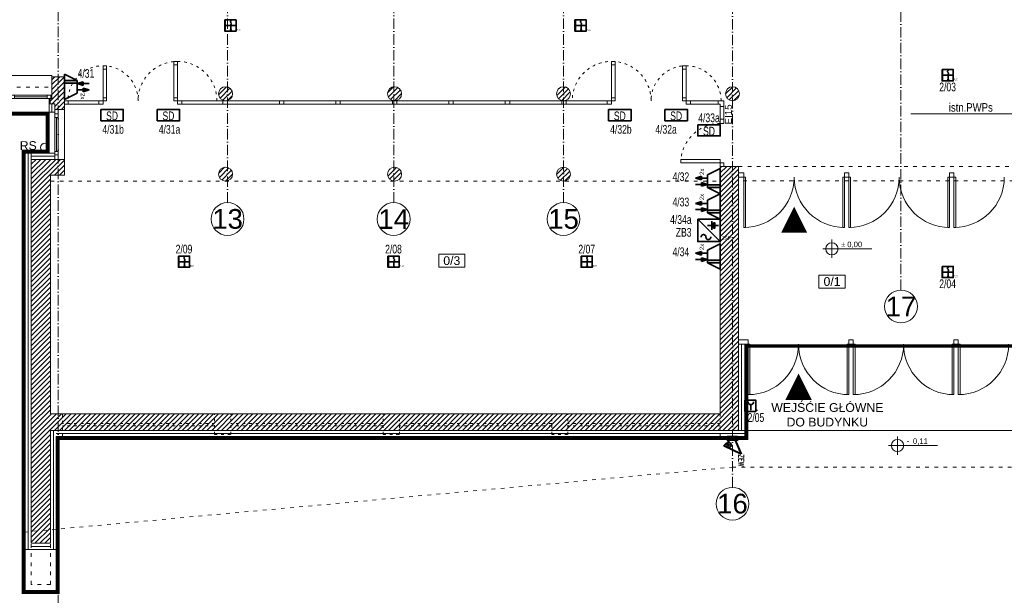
# Model space of a CAD drawing. Header units: millimetres. Extents: x 167773 to 185035, y -114105 to -66770.
# Tile 63 of 114: x 175674 to 177923, y -98210 to -96894. Entities that reach past the tile are written whole.
import ezdxf
from ezdxf.enums import TextEntityAlignment as Align

# ---------------------------------------------------------------- set-up
doc = ezdxf.new("R2010")
doc.units = ezdxf.units.MM
for name, pattern in [('ACAD_ISO03W100', [30, 12, -18]), ('ACAD_ISO10W100', [18, 12, -3, 0, -3]), ('CENTER2', [1.125, 0.75, -0.125, 0.125, -0.125]), ('DASHED', [0.75, 0.5, -0.25])]:
    doc.linetypes.add(name, pattern=pattern)
doc.layers.get('0').update_dxf_attribs({"lineweight": 9})
for name, color, linetype, lineweight in [('!_ppoz', 24, 'Continuous', 9), ('a-op_text', 7, 'Continuous', 9), ('a-osie', 20, 'ACAD_ISO10W100', 9), ('b-drzwi', 6, 'Continuous', 9), ('b-izolacja', 8, 'BATTING', 9), ('b-okna', 6, 'Continuous', 9), ('b-przerywana1', 9, 'ACAD_ISO03W100', 9), ('b-widokowa', 7, 'Continuous', 9), ('b-ściany', 2, 'Continuous', 9), ('EL_Linia SSP', 240, 'Continuous', 35), ('El_tablice', 20, 'Continuous', 35), ('h-hatch', 8, 'Continuous', 9), ('opis text', 7, 'Continuous', 9)]:
    doc.layers.add(name, color=color, linetype=linetype, lineweight=lineweight)
doc.layers.add('!zakres', color=7, linetype='ACAD_ISO03W100', lineweight=60, true_color=0x8a14ff)
doc.styles.add('Arial', font='arial.ttf')
doc.styles.add('PPAB_100', font='arial.ttf', dxfattribs={"height": 18})
doc.styles.add('PPAB_50', font='arial.ttf', dxfattribs={"height": 8})
doc.styles.add('ROMANS', font='romans__.ttf', dxfattribs={"height": 0.2})
doc.linetypes.add('BATTING', pattern='A,0.0001,-0.1,[134,ltypeshp.shx,S=0.1,R=0,X=-0.1,Y=0],-0.2,[134,ltypeshp.shx,S=0.1,R=180,X=0.1,Y=0],-0.1', length=0.4001)
pattern_1 = [(45, (15000, 0), (-5.61266008, 5.61266008), [])]

# ---------------------------------------------------------------- blocks, each defined once
blk = doc.blocks.new('kotapozioma')
for p, q in [((49330.1, 104.4), (49330.1, 134.4)), ((49315.1, 119.4), (49395.1, 119.4))]:
    blk.add_line(p, q)
blk.add_circle((49330.1, 119.4), 10)
at = {"layer": 'opis text', "style": 'PPAB_50'}
for tag, p in [('ZNAK', (49345.1, 119.4)), ('WARTOSC', (49355.1, 119.4))]:
    blk.add_attdef(tag, text='', height=9, dxfattribs=at).set_placement(p, align=Align.BOTTOM_LEFT)
blk = doc.blocks.new('okno_')
at = {"layer": 'b-okna'}
for p, q in [((-166, -4), (-91, -4)), ((-83, -4), (83, -4)), ((91, -4), (166, -4))]:
    blk.add_line(p, q, dxfattribs=at)
for points in [[(-174, -8), (174, -8), (174, 0), (-174, 0)], [(-174, 0), (-166, 0), (-166, -8), (-174, -8)], [(-83, 0), (-91, 0), (-91, -8), (-83, -8)], [(83, 0), (91, 0), (91, -8), (83, -8)], [(166, 0), (174, 0), (174, -8), (166, -8)]]:
    blk.add_lwpolyline(points, close=True, dxfattribs=at)
blk = doc.blocks.new('A$C5690186C')
at = {"layer": 'EL_Linia SSP', "lineweight": 5}
h = blk.add_hatch(color=256, dxfattribs=at)
h.set_gradient(color1=(255, 0, 0), color2=(224, 0, 0), one_color=1, name='INVSPHERICAL')
h.paths.add_polyline_path([(-9.8, 0), (-9.8, 12.8), (-12.8, 12.8), (-12.8, 0)])
h.paths.add_polyline_path([(-9.8, -12.8), (-9.8, 0), (-12.8, 0), (-12.8, -12.8)])
at = {"layer": 'EL_Linia SSP'}
blk.add_hatch(color=256, dxfattribs=at).paths.add_polyline_path([(2, -9.8, 1), (0.1, -9.8, 1)])
for p, q in [((-12.8, 0), (12.8, 0)), ((1.1, -2.1), (1.1, -9.8))]:
    blk.add_line(p, q, dxfattribs=at)
at = {"layer": 'EL_Linia SSP', "color": 1, "linetype": 'Continuous'}
for p, q in [((-0.1, 8.5), (0.1, 9.4)), ((0.1, 7.7), (-0.1, 8.5)), ((0.1, 9.4), (0.7, 10.4)), ((0.6, 7), (0.1, 7.7)), ((1.4, 2.3), (0.4, 1.2)), ((0.7, 6.7), (0.6, 7)), ((0.7, 10.4), (1.8, 11.5)), ((1.1, 6.3), (0.7, 6.7)), ((1.1, 6.3), (1.4, 6)), ((1.4, 6), (1.6, 5.7)), ((2, 3.3), (1.4, 2.3)), ((1.6, 5.7), (2, 5)), ((2, 5), (2.2, 4.2)), ((2.2, 4.2), (2, 3.3))]:
    blk.add_line(p, q, dxfattribs=at)
at = {"layer": 'EL_Linia SSP'}
blk.add_lwpolyline([(-12.8, 12.8), (12.8, 12.8), (12.8, -12.8), (-12.8, -12.8)], close=True, dxfattribs=at)
blk.add_circle((1.1, -9.8), 0.938, dxfattribs=at)
at = {"layer": 'EL_Linia SSP', "color": 1}
blk.add_text('R,C', height=4, dxfattribs=at).set_placement((13.9, -11.8))
blk = doc.blocks.new('A$C1F793472')
at = {"layer": 'EL_Linia SSP'}
h = blk.add_hatch(color=256, dxfattribs=at)
h.set_gradient(color1=(255, 0, 0), color2=(255, 0, 0))
h.paths.add_polyline_path([(5.7, 21.3), (3.6, 28.2), (1.5, 21.3), (3.6, 21.3)])
h = blk.add_hatch(color=256, dxfattribs=at)
h.set_gradient(color1=(255, 0, 0), color2=(255, 0, 0))
h.paths.add_polyline_path([(-4.2, 0), (-4.2, 14.5), (-7.2, 14.5), (-7.2, 0)])
h = blk.add_hatch(color=1, dxfattribs=at)
h.set_gradient(color1=(255, 0, 0), color2=(255, 0, 0))
h.paths.add_polyline_path([(-3.6, 14.5), (-1.5, 21.3), (-3.6, 21.3)])
h.paths.add_polyline_path([(-3.6, 14.5), (-3.6, 21.3), (-5.7, 21.3)])
at = {"layer": 'EL_Linia SSP', "color": 1}
for p, q in [((-3.6, 21.3), (-3.6, 28.2)), ((1.5, 21.3), (3.6, 28.2)), ((5.7, 21.3), (3.6, 28.2)), ((-14.5, 0), (-7.2, 14.5)), ((-7.2, 14.5), (7.2, 14.5)), ((-7.2, 14.5), (-7.2, 0)), ((-3.6, 21.3), (-5.7, 21.3)), ((-5.7, 21.3), (-3.6, 14.5)), ((-4.2, 0), (-4.2, 14.5)), ((-3.6, 21.3), (-1.5, 21.3)), ((-1.5, 21.3), (-3.6, 14.5)), ((3.6, 21.3), (1.5, 21.3)), ((3.6, 14.5), (3.6, 21.3)), ((3.6, 21.3), (5.7, 21.3)), ((14.5, 0), (7.2, 14.5)), ((14.5, 0), (-14.5, 0))]:
    blk.add_line(p, q, dxfattribs=at)
at = {"layer": 'EL_Linia SSP', "color": 1, "linetype": 'CENTER2'}
blk.add_text('2x', height=5, dxfattribs=at).set_placement((7.2, 18.5))
blk = doc.blocks.new('A$C34F66CD1')
at = {"layer": 'EL_Linia SSP'}
h = blk.add_hatch(color=256, dxfattribs=at)
h.set_gradient(color1=(255, 0, 0), color2=(224, 0, 0), one_color=1, name='INVSPHERICAL')
h.paths.add_polyline_path([(-9.8, -12.8), (-9.8, 0), (-12.8, 0), (-12.8, -12.8)])
h.paths.add_polyline_path([(-9.8, -25.6), (-9.8, -12.8), (-12.8, -12.8), (-12.8, -25.6)])
blk.add_line((1.2, -9.9), (1.2, -22.5), dxfattribs=at)
blk.add_lwpolyline([(-12.8, 0), (12.8, 0), (12.8, -25.6), (-12.8, -25.6)], close=True, dxfattribs=at)
blk.add_arc((1.2, -3.7), 6.27, 180, 0, dxfattribs=at)
blk.add_text('H', height=4, dxfattribs=at).set_placement((13.9, -24.6))
blk = doc.blocks.new('A$C3FA97620')
at = {"layer": 'EL_Linia SSP', "linetype": 'ByBlock'}
blk.add_hatch(color=256, dxfattribs=at).paths.add_polyline_path([(18.1, 8.5), (19.6, 8.5), (19.6, 2.6), (18.1, 2.6)])
at = {"layer": 'EL_Linia SSP'}
blk.add_line((0, 12.8), (25.6, -12.8), dxfattribs=at)
at = {"layer": 'EL_Linia SSP', "linetype": 'ByBlock'}
for p, q in [((11, 5.6), (16.1, 5.6)), ((16, 10.6), (16, 0.6)), ((19.6, 5.6), (23.8, 5.6))]:
    blk.add_line(p, q, dxfattribs=at)
at = {"layer": 'EL_Linia SSP'}
blk.add_lwpolyline([(0, 12.8), (25.6, 12.8), (25.6, -12.8), (0, -12.8)], close=True, dxfattribs=at)
at = {"layer": 'EL_Linia SSP', "linetype": 'ByBlock'}
blk.add_lwpolyline([(18.1, 8.5), (19.6, 8.5), (19.6, 2.6), (18.1, 2.6)], close=True, dxfattribs=at)
at = {"layer": 'EL_Linia SSP'}
blk.add_lwpolyline([(3.7, -7.7), (3.8, -6.9), (4.1, -6.3), (4.6, -5.6), (5, -5.3), (5.7, -5), (6.1, -4.9), (6.8, -4.9), (7.6, -5.1), (8.1, -5.4), (8.7, -6), (9, -6.5), (9.2, -7.2), (9.3, -7.7), (9.4, -8.4), (9.5, -8.8), (9.7, -9.2), (10, -9.5), (10.5, -10), (11.1, -10.3), (11.6, -10.4), (12, -10.4), (12.7, -10.4), (13.2, -10.2), (13.7, -9.9), (14, -9.6), (14.4, -9.1), (14.7, -8.5), (14.8, -7.9), (14.8, -7.4)], dxfattribs=at)
blk.add_text('ZSP', height=4, dxfattribs=at).set_placement((27.1, -10.9))
blk = doc.blocks.new('SSP sygnalizator akustyczno-optyczny')
at = {"lineweight": 40}
for p, q in [((84, 174), (400, 312)), ((400, 312), (211, -88)), ((211, -88), (84, 50))]:
    blk.add_line(p, q, dxfattribs=at)
at = {"color": 7}
for p, q in [((157, 73), (228, 1)), ((157, 1), (228, 73))]:
    blk.add_line(p, q, dxfattribs=at)
at = {"lineweight": 40}
blk.add_lwpolyline([(0, 224), (84, 224), (84, 0), (0, 0)], close=True, dxfattribs=at)
at = {"color": 7}
blk.add_circle((192, 37), 50.5, dxfattribs=at)
at = {"color": 7, "style": 'ROMANS', "width": 0.75}
blk.add_attdef('ADRES_PION', text='', height=160, rotation=90, dxfattribs=at).set_placement((200, 432), align=Align.MIDDLE_LEFT)
blk.add_attdef('ADRES_POZIOM', text='', height=160, dxfattribs=at).set_placement((520, 312), align=Align.MIDDLE_LEFT)

msp = doc.modelspace()

# ---------------------------------------------------------------- hatches: boundary and pattern name
at = {"layer": 'h-hatch'}
h = msp.add_hatch(dxfattribs=at)
h.set_pattern_fill('ANSI31', color=256, scale=2.5, style=0)
h.set_pattern_definition(pattern_1)
h.paths.add_polyline_path([(175776.4, -97023.9), (175747.4, -97023.9), (175747.4, -97073.9), (175743.4, -97073.9), (175743.4, -97085.9), (175753.9, -97085.9), (175753.9, -97098.9), (175776.4, -97098.9)])
h = msp.add_hatch(dxfattribs=at)
h.set_pattern_fill('ANSI31', color=256, scale=2.5, style=0)
h.set_pattern_definition(pattern_1)
h.paths.add_polyline_path([(176128.4, -97062.9, 1), (176160.4, -97062.9, 1)])
h = msp.add_hatch(dxfattribs=at)
h.set_pattern_fill('ANSI31', color=256, scale=2.5, style=0)
h.set_pattern_definition(pattern_1)
h.paths.add_polyline_path([(176514.4, -97062.9, 1), (176546.4, -97062.9, 1)])
h = msp.add_hatch(dxfattribs=at)
h.set_pattern_fill('ANSI31', color=256, scale=2.5, style=0)
h.set_pattern_definition(pattern_1)
h.paths.add_polyline_path([(176932.4, -97062.9, 1), (176900.4, -97062.9, 1)])
h = msp.add_hatch(dxfattribs=at)
h.set_pattern_fill('ANSI31', color=256, scale=2.5, style=0)
h.set_pattern_definition(pattern_1)
h.paths.add_polyline_path([(177286.4, -97062.9, 1), (177318.4, -97062.9, 1)])
h = msp.add_hatch(dxfattribs=at)
h.set_pattern_fill('ANSI31', color=256, scale=2.5, style=0)
h.set_pattern_definition(pattern_1)
h.paths.add_polyline_path([(177316.4, -97635.9), (177316.4, -97625.9), (177316.4, -97228.9), (177274.4, -97228.9), (177274.4, -97794.9), (175744.4, -97794.9), (175744.4, -97248.9), (175776.4, -97248.9), (175776.4, -97212.9), (175753.9, -97212.9), (175700.4, -97212.9), (175700.4, -98090.9), (175744.4, -98090.9), (175744.4, -97832.9), (177316.4, -97832.9)])
h = msp.add_hatch(dxfattribs=at)
h.set_pattern_fill('ANSI31', color=256, scale=2.5, style=0)
h.set_pattern_definition(pattern_1)
h.paths.add_polyline_path([(176128.4, -97246.9, 1), (176160.4, -97246.9, 1)])
h = msp.add_hatch(dxfattribs=at)
h.set_pattern_fill('ANSI31', color=256, scale=2.5, style=0)
h.set_pattern_definition(pattern_1)
h.paths.add_polyline_path([(176546.4, -97246.9, 1), (176514.4, -97246.9, 1)])
h = msp.add_hatch(dxfattribs=at)
h.set_pattern_fill('ANSI31', color=256, scale=2.5, style=0)
h.set_pattern_definition(pattern_1)
h.paths.add_polyline_path([(176900.4, -97246.9, 1), (176932.4, -97246.9, 1)])

# ---------------------------------------------------------------- linework, layer by layer
at = {"layer": '!_ppoz'}
for p, q in [((175854.4, -97078.9), (175776.4, -97078.9)), ((175854.4, -97086.9), (175776.4, -97086.9)), ((177024.4, -97078.9), (176044.4, -97078.9)), ((177024.4, -97086.9), (176044.4, -97086.9)), ((177282.4, -97078.9), (177206.4, -97078.9)), ((177274.4, -97086.9), (177206.4, -97086.9)), ((177274.4, -97130.9), (177274.4, -97086.9)), ((177282.4, -97130.9), (177282.4, -97078.9)), ((177274.4, -97228.9), (177274.4, -97220.9)), ((177282.4, -97228.9), (177282.4, -97220.9))]:
    msp.add_line(p, q, dxfattribs=at)
for points in [[(176034.4, -96988.9), (176026.4, -96988.9), (176026.4, -97078.9), (176034.4, -97078.9)], [(176034.4, -96988.9), (176034.4, -96996.9), (176026.4, -96996.9), (176026.4, -96988.9)], [(177026.4, -96988.9), (177034.4, -96988.9), (177034.4, -97078.9), (177026.4, -97078.9)], [(177026.4, -96988.9), (177026.4, -96996.9), (177034.4, -96996.9), (177034.4, -96988.9)], [(175864.4, -96998.9), (175872.4, -96998.9), (175872.4, -97078.9), (175864.4, -97078.9)], [(175864.4, -96998.9), (175864.4, -97006.9), (175872.4, -97006.9), (175872.4, -96998.9)], [(177196.4, -96998.9), (177188.4, -96998.9), (177188.4, -97078.9), (177196.4, -97078.9)], [(177196.4, -96998.9), (177196.4, -97006.9), (177188.4, -97006.9), (177188.4, -96998.9)], [(175784.4, -97078.9), (175776.4, -97078.9), (175776.4, -97086.9), (175784.4, -97086.9)], [(175864.4, -97078.9), (175854.4, -97078.9), (175854.4, -97086.9), (175864.4, -97086.9)], [(175872.4, -97071.9), (175872.4, -97078.9), (175864.4, -97078.9), (175864.4, -97071.9)], [(176026.4, -97071.9), (176026.4, -97078.9), (176034.4, -97078.9), (176034.4, -97071.9)], [(176044.4, -97078.9), (176034.4, -97078.9), (176034.4, -97086.9), (176044.4, -97086.9)], [(176148.4, -97078.9), (176138.4, -97078.9), (176138.4, -97086.9), (176148.4, -97086.9)], [(176277.4, -97078.9), (176267.4, -97078.9), (176267.4, -97086.9), (176277.4, -97086.9)], [(176406.4, -97078.9), (176396.4, -97078.9), (176396.4, -97086.9), (176406.4, -97086.9)], [(176535.4, -97078.9), (176525.4, -97078.9), (176525.4, -97086.9), (176535.4, -97086.9)], [(176664.4, -97078.9), (176654.4, -97078.9), (176654.4, -97086.9), (176664.4, -97086.9)], [(176793.4, -97078.9), (176783.4, -97078.9), (176783.4, -97086.9), (176793.4, -97086.9)], [(176922.4, -97086.9), (176912.4, -97086.9), (176912.4, -97078.9), (176922.4, -97078.9)], [(177026.4, -97078.9), (177016.4, -97078.9), (177016.4, -97086.9), (177026.4, -97086.9)], [(177034.4, -97071.9), (177034.4, -97078.9), (177026.4, -97078.9), (177026.4, -97071.9)], [(177188.4, -97071.9), (177188.4, -97078.9), (177196.4, -97078.9), (177196.4, -97071.9)], [(177206.4, -97078.9), (177196.4, -97078.9), (177196.4, -97086.9), (177206.4, -97086.9)], [(177282.4, -97091.9), (177274.4, -97091.9), (177274.4, -97086.9), (177269.4, -97086.9), (177269.4, -97078.9), (177282.4, -97078.9)], [(177274.4, -97120.9), (177274.4, -97130.9), (177282.4, -97130.9), (177282.4, -97120.9)], [(177184.4, -97220.9), (177184.4, -97212.9), (177274.4, -97212.9), (177274.4, -97220.9)], [(177274.4, -97220.9), (177274.4, -97228.9), (177282.4, -97228.9), (177282.4, -97220.9)]]:
    msp.add_lwpolyline(points, close=True, dxfattribs=at)
at = {"layer": '!_ppoz', "linetype": 'ACAD_ISO03W100', "ltscale": 0.5}
for centre, radius, start in [((176034.4, -97078.9), 90, 0), ((177026.4, -97078.9), 90, 0), ((175864.4, -97078.9), 80, 0), ((177196.4, -97078.9), 80, 0), ((177274.4, -97220.9), 90, 90)]:
    msp.add_arc(centre, radius, start, 180, dxfattribs=at)
at = {"layer": '!zakres', "linetype": 'DASHED', "ltscale": 60, "const_width": 8, "flags": 128}
msp.add_lwpolyline([(173461.4, -95696.4), (173461.4, -96122.9), (176925.4, -96122.9), (176925.4, -96135.9), (176933.3, -96135.9), (177842.5, -92664.9), (177043.7, -92664.9), (177043.7, -92678.9), (176845.7, -92678.9), (176845.7, -92312.9), (176962.2, -92312.9), (177065.9, -91184.9), (176998.5, -91184.9), (176866.5, -90353.9), (178159.6, -90119.2), (178172.7, -90191.4), (177992.7, -90224.1), (177992.7, -91112.9), (178170.8, -91112.9), (178170.8, -91184.9), (178027.7, -91184.9), (178027.7, -92300.9), (178926.3, -92300.9), (179123, -91184.9), (179078.5, -91184.9), (178946.6, -90354.6), (180247, -90118.6), (180260.2, -90191.4), (180076.7, -90224.7), (180076.7, -91111.9), (180258.9, -91111.9), (180258.9, -91184.9), (180085.7, -91184.9), (180085.7, -92314.9), (181098.7, -92314.9), (181098.7, -93814.9), (181288.7, -93814.9), (181288.7, -93889.9), (181113.7, -93889.9), (181113.7, -94778.3), (181290, -94812), (181276.2, -94884.7), (179973, -94635.8), (180113.6, -93814.9), (180166.1, -93814.9), (180023.3, -92689.9), (179115.7, -92689.9), (179115.7, -93812.9), (179291.3, -93812.9), (179291.3, -93886.9), (179100.7, -93886.9), (179100.7, -94775.5), (179292.7, -94812.1), (179278.9, -94884.7), (178061.4, -94653.3), (178061.4, -94643.1), (178059.4, -94642.7), (178059.4, -96122.9), (179277.4, -96122.9), (179277.4, -96164.9), (179411.4, -96164.9), (179411.4, -97068.9), (179277.4, -97068.9), (179277.4, -97108.9), (178099.4, -97108.9), (178099.4, -97210.9), (178144.3, -97210.9), (178280.1, -98045.8), (178207.1, -98057.7), (178139.1, -97639.9), (177334.4, -97639.9), (177334.4, -97850.9), (175761.4, -97850.9), (175761.4, -98202.9), (175682.4, -98202.9), (175682.4, -97194.9), (175737.4, -97194.9), (175737.4, -97108.9), (170991.9, -97108.9), (170991.9, -97149.9), (170858.4, -97149.9), (170858.4, -96661.4), (170985.4, -96661.4), (170985.4, -96196.9), (170958.4, -96196.9), (170958.4, -96122.9), (171260.4, -96122.9), (171260.4, -96010.9), (171512.4, -96010.9), (171512.4, -96122.9), (173097.4, -96122.9), (173097.4, -95696.4), (173462.4, -95696.4)], dxfattribs=at)
at = {"layer": 'a-op_text'}
for points in [[(177443.4, -97320.9, 0, 60, 0), (177443.4, -97380.9, 60, 60, 0)], [(177453.4, -97702.9, 0, 60, 0), (177453.4, -97762.9, 60, 60, 0)]]:
    msp.add_lwpolyline(points, format="xyseb", dxfattribs=at)
at = {"layer": 'a-op_text', "ltscale": 0.5}
for points in [[(176631.2, -97459.7), (176631.2, -97429.7), (176691.2, -97429.7), (176691.2, -97459.7)], [(177499.9, -97507.4), (177499.9, -97477.4), (177559.9, -97477.4), (177559.9, -97507.4)]]:
    msp.add_lwpolyline(points, close=True, dxfattribs=at)
at = {"layer": 'a-osie', "ltscale": 2}
for p, q in [((177302.4, -97962.9), (177302.4, -95861.9)), ((177687.4, -97511.9), (177687.4, -95861.9)), ((175761.9, -98232.9), (175761.9, -96011.9)), ((176148.9, -97311.9), (176148.9, -96011.9)), ((176528.4, -97311.9), (176528.4, -96011.9)), ((176916.4, -97311.9), (176916.4, -96011.9))]:
    msp.add_line(p, q, dxfattribs=at)
at = {"layer": 'a-osie', "linetype": 'Continuous'}
for centre in [(176148.9, -97349.4), (176528.4, -97349.4), (176916.4, -97349.4), (177687.4, -97549.4), (177302.4, -98000.4)]:
    msp.add_circle(centre, 37.5, dxfattribs=at)
at = {"layer": 'b-drzwi', "ltscale": 0.5}
for p, q in [((177328.4, -97253.9), (177328.4, -97243.9)), ((177558.4, -97253.9), (177558.4, -97243.9)), ((177568.4, -97253.9), (177568.4, -97243.9)), ((177798.4, -97253.9), (177798.4, -97243.9)), ((177808.4, -97253.9), (177808.4, -97243.9)), ((177338.4, -97635.9), (177338.4, -97625.9)), ((177568.4, -97635.9), (177568.4, -97625.9)), ((177578.4, -97635.9), (177578.4, -97625.9)), ((177808.4, -97635.9), (177808.4, -97625.9)), ((177818.4, -97635.9), (177818.4, -97625.9))]:
    msp.add_line(p, q, dxfattribs=at)
for points in [[(177316.4, -97253.9), (177316.4, -97243.9), (177328.4, -97243.9), (177328.4, -97253.9)], [(177558.4, -97253.9), (177558.4, -97243.9), (177568.4, -97243.9), (177568.4, -97253.9)], [(177798.4, -97253.9), (177798.4, -97243.9), (177808.4, -97243.9), (177808.4, -97253.9)], [(177328.4, -97253.9), (177332.4, -97253.9), (177332.4, -97368.9), (177328.4, -97368.9)], [(177558.4, -97253.9), (177554.4, -97253.9), (177554.4, -97368.9), (177558.4, -97368.9)], [(177568.4, -97253.9), (177572.4, -97253.9), (177572.4, -97368.9), (177568.4, -97368.9)], [(177798.4, -97253.9), (177794.4, -97253.9), (177794.4, -97368.9), (177798.4, -97368.9)], [(177808.4, -97253.9), (177812.4, -97253.9), (177812.4, -97368.9), (177808.4, -97368.9)], [(177316.4, -97635.9), (177316.4, -97625.9), (177338.4, -97625.9), (177338.4, -97635.9)], [(177568.4, -97635.9), (177568.4, -97625.9), (177578.4, -97625.9), (177578.4, -97635.9)], [(177808.4, -97635.9), (177808.4, -97625.9), (177818.4, -97625.9), (177818.4, -97635.9)], [(177338.4, -97635.9), (177342.4, -97635.9), (177342.4, -97750.9), (177338.4, -97750.9)], [(177568.4, -97635.9), (177564.4, -97635.9), (177564.4, -97750.9), (177568.4, -97750.9)], [(177578.4, -97635.9), (177582.4, -97635.9), (177582.4, -97750.9), (177578.4, -97750.9)], [(177808.4, -97635.9), (177804.4, -97635.9), (177804.4, -97750.9), (177808.4, -97750.9)], [(177818.4, -97635.9), (177822.4, -97635.9), (177822.4, -97750.9), (177818.4, -97750.9)]]:
    msp.add_lwpolyline(points, close=True, dxfattribs=at)
for centre, start, end in [((177328.4, -97253.9), 270, 0), ((177558.4, -97253.9), 180, 270), ((177568.4, -97253.9), 270, 0), ((177798.4, -97253.9), 180, 270), ((177808.4, -97253.9), 270, 0), ((177338.4, -97635.9), 270, 0), ((177568.4, -97635.9), 180, 270), ((177578.4, -97635.9), 270, 0), ((177808.4, -97635.9), 180, 270), ((177818.4, -97635.9), 270, 0)]:
    msp.add_arc(centre, 115, start, end, dxfattribs=at)
at = {"layer": 'b-izolacja', "ltscale": 2}
msp.add_line((175742.4, -97073.9), (175742.4, -97085.9), dxfattribs=at)
at = {"layer": 'b-izolacja', "ltscale": 14}
msp.add_line((175747.7, -97104.9), (175747.7, -97085.9), dxfattribs=at)
at = {"layer": 'b-izolacja', "ltscale": 16}
for p, q in [((175693.4, -97198.9), (175693.4, -98104.9)), ((175753.9, -97205.9), (175700.4, -97205.9)), ((177323.4, -97635.9), (177323.4, -97832.9)), ((175751.4, -97832.9), (175751.4, -98104.9)), ((177330.4, -97839.9), (175757.4, -97839.9)), ((175744.4, -98097.9), (175700.4, -98097.9))]:
    msp.add_line(p, q, dxfattribs=at)
at = {"layer": 'b-izolacja', "linetype": 'ByBlock', "ltscale": 22}
for p, q in [((175700.4, -97212.9), (175700.4, -97198.9)), ((177316.4, -97832.9), (177330.4, -97832.9))]:
    msp.add_line(p, q, dxfattribs=at)
at = {"layer": 'b-okna'}
for p, q in [((175394.4, -97065.9), (175747.4, -97065.9)), ((175400.4, -97073.9), (175741.4, -97073.9)), ((175753.9, -97198.9), (175753.9, -97104.9)), ((175761.9, -97108.9), (175753.9, -97108.9)), ((175761.9, -97212.9), (175761.9, -97098.9)), ((175761.9, -97116.9), (175753.9, -97116.9)), ((175757.9, -97194.9), (175757.9, -97116.9)), ((175761.9, -97194.9), (175753.9, -97194.9)), ((175753.9, -97202.9), (175761.9, -97202.9))]:
    msp.add_line(p, q, dxfattribs=at)
at = {"layer": 'b-przerywana1', "ltscale": 0.7}
for p, q in [((175394.4, -97047.9), (175747.4, -97047.9)), ((177316.4, -97228.9), (178049.4, -97228.9)), ((175744.4, -97262.9), (177274.4, -97262.9)), ((178049.4, -97261.9), (177316.4, -97261.9)), ((175700.4, -98184.9), (175700.4, -98090.9)), ((175744.4, -98184.9), (175744.4, -98090.9)), ((175744.4, -98184.9), (175700.4, -98184.9))]:
    msp.add_line(p, q, dxfattribs=at)
at = {"layer": 'b-przerywana1', "ltscale": 0.5}
for p, q in [((175771.4, -97846.9), (175771.4, -97794.9)), ((176119.4, -97841.9), (176119.4, -97794.9)), ((176156.4, -97841.9), (176156.4, -97794.9)), ((176504.4, -97841.9), (176504.4, -97794.9)), ((176541.4, -97841.9), (176541.4, -97794.9)), ((176889.4, -97841.9), (176889.4, -97794.9)), ((176926.4, -97841.9), (176926.4, -97794.9)), ((177274.4, -97794.9), (177274.4, -97846.9)), ((176119.4, -97816.9), (175771.4, -97816.9)), ((176119.4, -97821.9), (175771.4, -97821.9)), ((176504.4, -97816.9), (176156.4, -97816.9)), ((176504.4, -97821.9), (176156.4, -97821.9)), ((176889.4, -97816.9), (176541.4, -97816.9)), ((176889.4, -97821.9), (176541.4, -97821.9)), ((177274.4, -97816.9), (176926.4, -97816.9)), ((177274.4, -97821.9), (176926.4, -97821.9)), ((176119.4, -97841.9), (176156.4, -97841.9)), ((176504.4, -97841.9), (176541.4, -97841.9)), ((176889.4, -97841.9), (176926.4, -97841.9))]:
    msp.add_line(p, q, dxfattribs=at)
at = {"layer": 'b-przerywana1', "ltscale": 0.7}
msp.add_lwpolyline([(178255.1, -97916.5), (177304, -97916.5), (175686.4, -98065.2)], dxfattribs=at)
at = {"layer": 'b-widokowa'}
for p, q in [((173487.4, -97020.9), (175747.4, -97020.9)), ((175747.4, -97020.9), (175747.4, -97023.9)), ((175741.4, -97085.9), (175753.9, -97085.9)), ((175743.4, -97073.9), (175743.4, -97085.9)), ((175753.9, -97098.9), (175753.9, -97085.9)), ((175741.4, -97104.9), (173452.4, -97104.9)), ((175741.4, -97104.9), (175741.4, -97198.9)), ((175776.4, -97098.9), (175776.4, -97212.9)), ((175700.4, -97212.9), (175700.4, -98090.9)), ((175753.9, -97212.9), (175700.4, -97212.9)), ((177316.4, -97635.9), (177316.4, -97832.9)), ((175744.4, -97832.9), (175744.4, -98090.9)), ((177316.4, -97832.9), (175744.4, -97832.9)), ((177330.4, -97832.9), (178174.6, -97832.9)), ((175744.4, -98090.9), (175700.4, -98090.9)), ((175686.4, -98198.9), (175686.4, -98104.9)), ((175757.4, -98104.9), (175757.4, -98198.9)), ((175757.4, -98198.9), (175686.4, -98198.9))]:
    msp.add_line(p, q, dxfattribs=at)
at = {"layer": 'b-widokowa', "ltscale": 0.5}
msp.add_circle((175731.4, -97185.9), 10, dxfattribs=at)
at = {"layer": 'b-ściany'}
for p, q in [((175747.4, -97023.9), (175747.4, -97073.9)), ((175747.4, -97023.9), (175776.4, -97023.9)), ((175776.4, -97023.9), (175776.4, -97098.9)), ((175741.4, -97073.9), (175747.4, -97073.9)), ((175741.4, -97073.9), (175741.4, -97104.9)), ((175741.4, -97104.9), (175753.9, -97104.9)), ((175776.4, -97098.9), (175753.9, -97098.9)), ((175753.9, -97104.9), (175753.9, -97098.9)), ((175686.4, -97198.9), (175686.4, -98104.9)), ((175686.4, -97198.9), (175753.9, -97198.9)), ((175753.9, -97198.9), (175753.9, -97212.9)), ((175753.9, -97212.9), (175776.4, -97212.9)), ((175776.4, -97212.9), (175776.4, -97248.9)), ((177274.4, -97228.9), (177316.4, -97228.9)), ((177274.4, -97794.9), (177274.4, -97228.9)), ((177316.4, -97635.9), (177316.4, -97228.9)), ((175776.4, -97248.9), (175744.4, -97248.9)), ((175744.4, -97248.9), (175744.4, -97794.9)), ((177316.4, -97635.9), (177330.4, -97635.9)), ((177330.4, -97846.9), (177330.4, -97635.9)), ((177274.4, -97794.9), (175744.4, -97794.9)), ((177274.4, -97794.9), (177274.4, -97794.9)), ((175757.4, -97846.9), (175757.4, -98104.9)), ((177330.4, -97846.9), (175757.4, -97846.9)), ((175757.4, -98104.9), (175686.4, -98104.9))]:
    msp.add_line(p, q, dxfattribs=at)
for centre in [(176144.4, -97062.9), (176530.4, -97062.9), (176916.4, -97062.9), (177302.4, -97062.9), (176144.4, -97246.9), (176530.4, -97246.9), (176916.4, -97246.9)]:
    msp.add_circle(centre, 16, dxfattribs=at)
at = {"layer": 'EL_Linia SSP'}
for points in [[(175859.4, -97098.9), (175859.4, -97124.5), (175910.6, -97124.5), (175910.6, -97098.9)], [(175988.2, -97098.9), (175988.2, -97124.5), (176039.4, -97124.5), (176039.4, -97098.9)], [(177019.4, -97098.9), (177019.4, -97124.5), (177070.6, -97124.5), (177070.6, -97098.9)], [(177148.2, -97098.9), (177148.2, -97124.5), (177199.4, -97124.5), (177199.4, -97098.9)], [(177223.2, -97133.9), (177223.2, -97159.5), (177274.4, -97159.5), (177274.4, -97133.9)]]:
    msp.add_lwpolyline(points, close=True, dxfattribs=at)
at = {"layer": 'El_tablice', "lineweight": 18}
msp.add_lwpolyline([(178025.4, -97079.4), (177979.4, -97108.9), (177710, -97108.9)], dxfattribs=at)

# ---------------------------------------------------------------- block references
at = {"layer": 'b-okna'}
msp.add_blockref('okno_', (175570.9, -97065.9), dxfattribs=at)
at = {"layer": 'EL_Linia SSP'}
for name, p in [('A$C5690186C', (176155.4, -96906.9)), ('A$C5690186C', (176955.4, -96906.9)), ('A$C5690186C', (177793.9, -97020.6)), ('A$C5690186C', (176049.4, -97446.9)), ('A$C5690186C', (176528, -97446.9)), ('A$C5690186C', (176969.4, -97446.9)), ('A$C5690186C', (177793.9, -97470.6)), ('A$C34F66CD1', (177343.2, -97763.7))]:
    msp.add_blockref(name, p, dxfattribs=at)
at = {"layer": 'EL_Linia SSP', "xscale": 2, "yscale": 2, "zscale": 2}
for p, rotation in [((175776.4, -97046.9), 270), ((177274.4, -97262.9), 90), ((177274.4, -97320.7), 90), ((177274.4, -97434.8), 90)]:
    msp.add_blockref('A$C1F793472', p, dxfattribs=dict(at, rotation=rotation))
msp.add_blockref('A$C3FA97620', (177223.2, -97375.3), dxfattribs=at)
at = {"layer": 'EL_Linia SSP'}
ref = msp.add_blockref('SSP sygnalizator akustyczno-optyczny', (177291.2, -97846.9), dxfattribs=dict(at, xscale=0.1, yscale=0.1, zscale=0.1, rotation=270))
ref.add_attrib('ADRES_POZIOM', 'ZEW', dxfattribs={"layer": '0', "color": 7, "height": 12, "rotation": 270, "style": 'ROMANS', "width": 0.75}).set_placement((177322.4, -97886.9), align=Align.MIDDLE_LEFT)
at = {"layer": 'opis text', "xscale": 1.399999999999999, "yscale": 1.399999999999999, "zscale": 1.399999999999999}
for p, values in [((108467.4, -97584.6), {'WARTOSC': '0,00', 'ZNAK': '%%p'}), ((108617.4, -98034.6), {'WARTOSC': '0,11', 'ZNAK': '-'})]:
    msp.add_blockref('kotapozioma', p, dxfattribs=at).add_auto_attribs(values)

# ---------------------------------------------------------------- texts
at = {"layer": '!_ppoz', "insert": (177293.2, -97133.2), "char_height": 16, "width": 2937.189, "attachment_point": 4, "rotation": 90, "style": 'PPAB_100'}
msp.add_mtext('{\\fArial|b0|i0|c238|p34;EI15}', dxfattribs=at)
at = {"layer": 'a-op_text', "ltscale": 0.5, "char_height": 20, "attachment_point": 5, "style": 'PPAB_100'}
for s, insert, width in [('RS', (175693.5, -97181.5), 60), ('0/3', (176661.2, -97444.7), 60), ('0/1', (177529.9, -97492.4), 60), ('WEJŚĆIE GŁÓWNE \\PDO BUDYNKU', (177519.1, -97797.2), 393.616)]:
    msp.add_mtext(s, dxfattribs=dict(at, insert=insert, width=width))
at = {"layer": 'a-osie', "linetype": 'ACAD_ISO10W100', "char_height": 45, "width": 4405.783, "attachment_point": 5, "style": 'PPAB_100'}
for s, insert in [('13', (176148.9, -97349.4)), ('14', (176528.4, -97349.4)), ('15', (176916.4, -97349.4)), ('17', (177687.4, -97549.4)), ('16', (177302.4, -98000.4))]:
    msp.add_mtext(s, dxfattribs=dict(at, insert=insert))
at = {"layer": 'EL_Linia SSP', "style": 'Arial', "width": 0.7}
for s, p in [('4/31', (175825.4, -97026.4)), ('2/03', (177793.9, -97057.4)), ('SD', (175885, -97123.5)), ('SD', (176013.8, -97123.5)), ('SD', (177045, -97123.5)), ('SD', (177173.8, -97123.5)), ('4/33a', (177248.8, -97127.9)), ('4/31b', (175887.5, -97154.3)), ('4/31a', (176016.3, -97154.3)), ('4/32b', (177047.5, -97154.3)), ('4/32a', (177150.7, -97154.3)), ('SD', (177248.8, -97158.5)), ('4/32', (177184.5, -97262.7)), ('4/33', (177184.5, -97320.5)), ('4/34a', (177184.5, -97360.5)), ('ZB3', (177190.9, -97389.8)), ('2/09', (176049.4, -97428.1)), ('2/08', (176528, -97428.1)), ('2/07', (176969.4, -97428.1)), ('4/34', (177184.5, -97434.5)), ('2/04', (177793.9, -97507.4)), ('2/05', (177356, -97813.3))]:
    msp.add_text(s, height=20, dxfattribs=at).set_placement(p, align=Align.CENTER)
at = {"layer": 'El_tablice', "lineweight": 5, "style": 'Arial', "width": 0.8}
msp.add_text('istn.PWPs', height=19.5, dxfattribs=at).set_placement((177846.9, -97103.9), align=Align.CENTER)

doc.saveas('drawing.dxf')
